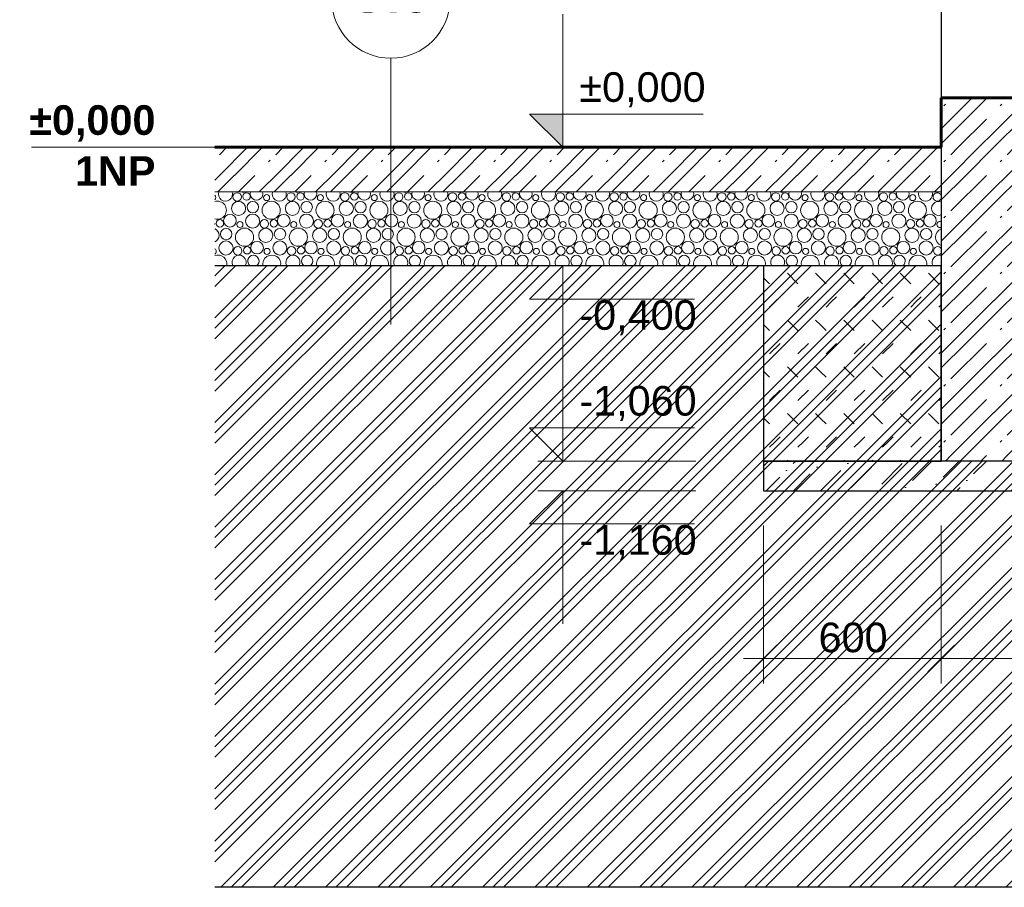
# Model space of a CAD drawing. Header units: millimetres. Extents: x -543656 to -529918, y -2500 to 6290.
# Tile 1 of 58: x -543656 to -540331, y -2500 to 431. Entities that reach past the tile are written whole.
import ezdxf
from ezdxf.enums import TextEntityAlignment as Align

# ---------------------------------------------------------------- set-up
doc = ezdxf.new("R2010")
doc.units = ezdxf.units.MM
doc.header["$MEASUREMENT"] = 0
doc.linetypes.add('Wipeout_Contour', pattern=[1000, 0, -1000])
for name, color, linetype in [('2 - KÓTA NS.2D', 7, 'Continuous'), ('2 - TEXT HLAVNÍ NS.2D', 7, 'Continuous'), ('2 - ČÁRA HLAVNÍ.2D', 7, 'Continuous'), ('3 - TERÉN NEZPEVNĚNÝ.3D', 7, 'Continuous'), ('3 - ZÁKLADOVÉ DESKY.3D', 7, 'Continuous'), ('3 - ZÁKLADOVÉ PASY.3D', 7, 'Continuous'), ('5 - SRUB - STĚNY NOSNÉ.4D', 7, 'Continuous'), ('Konstrukce – Dělicí čáry vrstev', 7, 'Continuous'), ('Nové_4 - ZDIVO - STĚNY NOSNÉ.3D', 7, 'Continuous'), ('Nové_Výplně - Povrchové', 7, 'Continuous'), ('Výplně – Řezové', 7, 'Continuous')]:
    doc.layers.add(name, color=color, linetype=linetype)
doc.styles.add('GENEROVANÝ_STYL_1', font='Arial.ttf')
doc.styles.add('GENEROVANÝ_STYL_2', font='Arial Bold.ttf')
doc.dimstyles.new('GENEROVANÝ_STYL__2', dxfattribs={"dimtxt": 100, "dimasz": 85.5, "dimexe": 0.18, "dimexo": 450, "dimgap": 0, "dimtad": 1, "dimtih": 1, "dimtoh": 1, "dimdec": 0, "dimzin": 0, "dimdsep": 46, "dimtxsty": 'GENEROVANÝ_STYL_1', "dimblk": 'ARROWHEAD_6', "dimblk1": 'ARROWHEAD_6', "dimblk2": 'ARROWHEAD_6', "dimcen": 0.09, "dimclrd": 256, "dimclre": 256, "dimclrt": 256, "dimazin": 0, "dimtfac": 1, "dimtdec": 4, "dimtmove": 0, "dimatfit": 3, "dimfxl": 1, "dimtolj": 1, "dimtzin": 0, "dimarcsym": 0})

# ---------------------------------------------------------------- blocks, each defined once
blk = doc.blocks.new('Řez_1', base_point=(-1697940.5, 0))
at = {"color": 254, "linetype": 'Wipeout_Contour', "lineweight": 0, "ltscale": 3241466.032829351}
blk.add_wipeout([(-540544.2, 500), (-540544.2, 166.7), (-540244.2, 166.7), (-540244.2, 333.3), (-539944.2, 333.3), (-539944.2, 500)], dxfattribs=at).dxf.layer = 'Nové_Výplně - Povrchové'
at = {"color": 254, "linetype": 'Wipeout_Contour', "lineweight": 0, "ltscale": 2684131.923473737}
blk.add_wipeout([(-539644.2, 279.5), (-534954.2, 279.5), (-534944.2, 279.8), (-534944.2, 280.3), (-539644.2, 280.3)], dxfattribs=at).dxf.layer = 'Nové_Výplně - Povrchové'
at = {"layer": 'Nové_4 - ZDIVO - STĚNY NOSNÉ.3D', "color": 7, "linetype": 'Continuous', "lineweight": 30}
for q in [(-539944.2, 500), (-540544.2, 166.7)]:
    blk.add_line((-540544.2, 500), q, dxfattribs=at)
blk = doc.blocks.new('Řez_2', base_point=(-1697940.5, 0))
at = {"layer": 'Výplně – Řezové', "linetype": 'Continuous', "lineweight": 0, "true_color": 0x000000}
h = blk.add_hatch(dxfattribs=at)
h.set_pattern_fill('TERÉN___PŮVODNÍ', color=18, style=0, pattern_type=2)
h.set_pattern_definition([(45, (-1697940.48, 0), (-88.388348, 88.388348), []), (45, (-1697958.16, 17.68), (-88.388348, 88.388348), []), (45, (-1697975.84, 35.36), (-88.388348, 88.388348), [])])
h.paths.add_polyline_path([(-540544.2, -400), (-542997.7, -400), (-542997.7, -2500), (-531139.6, -2500), (-531139.6, -200), (-532544.2, -200), (-532544.2, -1200), (-533044.2, -1200), (-533044.2, -240), (-534043, -240), (-534043, -600), (-534643, -600), (-534643, 0), (-534644.2, 0), (-534644.2, -1060), (-535044.2, -1060), (-535044.2, -469.7), (-539694.2, -469.7), (-539694.2, -1060), (-540544.2, -1060)])
at = {"layer": '3 - TERÉN NEZPEVNĚNÝ.3D', "color": 7, "linetype": 'Continuous', "lineweight": 30}
blk.add_line((-531139.6, -2500), (-542997.7, -2500), dxfattribs=at)
at = {"layer": 'Konstrukce – Dělicí čáry vrstev', "color": 7, "linetype": 'Continuous', "lineweight": 30}
blk.add_line((-540544.2, -400), (-542997.7, -400), dxfattribs=at)
blk = doc.blocks.new('*X8', base_point=(-1697940.5, 0))
at = {"layer": 'Výplně – Řezové', "color": 7, "linetype": 'Continuous', "lineweight": 0}
for p, q in [((-540511.6, 94.7), (-540439.7, 166.7)), ((-540511.6, 164.4), (-540509.4, 166.7)), ((-540461, 94.7), (-540389.1, 166.7)), ((-540321.6, 94.7), (-540249.7, 166.7)), ((-540321.6, 164.4), (-540319.4, 166.7)), ((-540535.5, 140.5), (-540529.9, 146.1)), ((-540345.5, 140.5), (-540339.9, 146.1)), ((-540271, 94.7), (-540244.2, 121.5)), ((-540544.2, 62.1), (-540511.6, 94.7)), ((-540544.2, 12.1), (-540461.6, 94.7)), ((-540486.6, 0), (-540391.9, 94.7)), ((-540366.3, 50), (-540321.6, 94.7)), ((-540366.3, 0), (-540271.6, 94.7)), ((-540416.9, 0), (-540366.3, 50.6)), ((-540296.6, 0), (-540244.2, 52.4)), ((-540366.3, 0), (-540366.3, 0))]:
    blk.add_line(p, q, dxfattribs=at)
blk = doc.blocks.new('Řez_5', base_point=(-1697940.5, 0))
at = {"layer": '3 - ZÁKLADOVÉ DESKY.3D', "color": 7, "linetype": 'Continuous', "lineweight": 60}
for p, q in [((-540544.2, 166.7), (-540544.2, 0)), ((-540244.2, 166.7), (-540544.2, 166.7))]:
    blk.add_line(p, q, dxfattribs=at)
at = {"layer": '3 - ZÁKLADOVÉ DESKY.3D', "lineweight": 0}
blk.add_blockref('*X8', (-1697940.5, 0), dxfattribs=at)
blk = doc.blocks.new('*X87', base_point=(-1697940.5, 0))
at = {"layer": 'Výplně – Řezové', "color": 7, "linetype": 'Continuous', "lineweight": 0}
for centre, radius in [((-542921.9, -167.7), 14.3), ((-542890, -165.9), 12.5), ((-542822.6, -169.8), 10.3), ((-542740.1, -167.7), 14.3), ((-542708.1, -165.9), 12.5), ((-542640.8, -169.8), 10.3), ((-542558.2, -167.7), 14.3), ((-542526.3, -165.9), 12.5), ((-542458.9, -169.8), 10.3), ((-542376.3, -167.7), 14.3), ((-542344.4, -165.9), 12.5), ((-542277.1, -169.8), 10.3), ((-542194.5, -167.7), 14.3), ((-542162.6, -165.9), 12.5), ((-542095.2, -169.8), 10.3), ((-542012.6, -167.7), 14.3), ((-541980.7, -165.9), 12.5), ((-541913.4, -169.8), 10.3), ((-541830.8, -167.7), 14.3), ((-541798.9, -165.9), 12.5), ((-541731.5, -169.8), 10.3), ((-541648.9, -167.7), 14.3), ((-541617, -165.9), 12.5), ((-541549.6, -169.8), 10.3), ((-541467.1, -167.7), 14.3), ((-541435.2, -165.9), 12.5), ((-541367.8, -169.8), 10.3), ((-541285.2, -167.7), 14.3), ((-541253.3, -165.9), 12.5), ((-541185.9, -169.8), 10.3), ((-541103.4, -167.7), 14.3), ((-541071.5, -165.9), 12.5), ((-541004.1, -169.8), 10.3), ((-540921.5, -167.7), 14.3), ((-540889.6, -165.9), 12.5), ((-540822.2, -169.8), 10.3), ((-540739.7, -167.7), 14.3), ((-540707.8, -165.9), 12.5), ((-540640.4, -169.8), 10.3), ((-542917.1, -206.4), 23.9), ((-542869.1, -202), 19.2), ((-542807, -212.6), 30.6), ((-542735.2, -206.4), 23.9), ((-542687.2, -202), 19.2), ((-542625.2, -212.6), 30.6), ((-542553.4, -206.4), 23.9), ((-542505.4, -202), 19.2), ((-542443.3, -212.6), 30.6), ((-542371.5, -206.4), 23.9), ((-542323.5, -202), 19.2), ((-542261.4, -212.6), 30.6), ((-542189.7, -206.4), 23.9), ((-542141.6, -202), 19.2), ((-542079.6, -212.6), 30.6), ((-542007.8, -206.4), 23.9), ((-541959.8, -202), 19.2), ((-541897.7, -212.6), 30.6), ((-541826, -206.4), 23.9), ((-541777.9, -202), 19.2), ((-541715.9, -212.6), 30.6), ((-541644.1, -206.4), 23.9), ((-541596.1, -202), 19.2), ((-541534, -212.6), 30.6), ((-541462.2, -206.4), 23.9), ((-541414.2, -202), 19.2), ((-541352.2, -212.6), 30.6), ((-541280.4, -206.4), 23.9), ((-541232.4, -202), 19.2), ((-541170.3, -212.6), 30.6), ((-541098.5, -206.4), 23.9), ((-541050.5, -202), 19.2), ((-540988.5, -212.6), 30.6), ((-540916.7, -206.4), 23.9), ((-540868.7, -202), 19.2), ((-540806.6, -212.6), 30.6), ((-540734.8, -206.4), 23.9), ((-540686.8, -202), 19.2), ((-540624.8, -212.6), 30.6), ((-542946.3, -248.1), 21.3), ((-542869.6, -249.1), 23.7), ((-542764.5, -248.1), 21.3), ((-542687.7, -249.1), 23.7), ((-542582.6, -248.1), 21.3), ((-542505.9, -249.1), 23.7), ((-542400.7, -248.1), 21.3), ((-542324, -249.1), 23.7), ((-542218.9, -248.1), 21.3), ((-542142.2, -249.1), 23.7), ((-542037, -248.1), 21.3), ((-541960.3, -249.1), 23.7), ((-541855.2, -248.1), 21.3), ((-541778.4, -249.1), 23.7), ((-541673.3, -248.1), 21.3), ((-541596.6, -249.1), 23.7), ((-541491.5, -248.1), 21.3), ((-541414.7, -249.1), 23.7), ((-541309.6, -248.1), 21.3), ((-541232.9, -249.1), 23.7), ((-541127.8, -248.1), 21.3), ((-541051, -249.1), 23.7), ((-540945.9, -248.1), 21.3), ((-540869.2, -249.1), 23.7), ((-540764.1, -248.1), 21.3), ((-540687.3, -249.1), 23.7), ((-540582.2, -248.1), 21.3), ((-542980, -256.9), 12.5), ((-542912.6, -260.8), 10.3), ((-542830.1, -258.7), 14.3), ((-542798.1, -256.9), 12.5), ((-542730.8, -260.8), 10.3), ((-542648.2, -258.7), 14.3), ((-542616.3, -256.9), 12.5), ((-542548.9, -260.8), 10.3), ((-542466.3, -258.7), 14.3), ((-542434.4, -256.9), 12.5), ((-542367.1, -260.8), 10.3), ((-542284.5, -258.7), 14.3), ((-542252.6, -256.9), 12.5), ((-542185.2, -260.8), 10.3), ((-542102.6, -258.7), 14.3), ((-542070.7, -256.9), 12.5), ((-542003.4, -260.8), 10.3), ((-541920.8, -258.7), 14.3), ((-541888.9, -256.9), 12.5), ((-541821.5, -260.8), 10.3), ((-541738.9, -258.7), 14.3), ((-541707, -256.9), 12.5), ((-541639.6, -260.8), 10.3), ((-541557.1, -258.7), 14.3), ((-541525.2, -256.9), 12.5), ((-541457.8, -260.8), 10.3), ((-541375.2, -258.7), 14.3), ((-541343.3, -256.9), 12.5), ((-541275.9, -260.8), 10.3), ((-541193.4, -258.7), 14.3), ((-541161.5, -256.9), 12.5), ((-541094.1, -260.8), 10.3), ((-541011.5, -258.7), 14.3), ((-540979.6, -256.9), 12.5), ((-540912.2, -260.8), 10.3), ((-540829.7, -258.7), 14.3), ((-540797.8, -256.9), 12.5), ((-540730.4, -260.8), 10.3), ((-540647.8, -258.7), 14.3), ((-540615.9, -256.9), 12.5), ((-542959.1, -293), 19.2), ((-542897, -303.6), 30.6), ((-542825.2, -297.4), 23.9), ((-542777.2, -293), 19.2), ((-542715.2, -303.6), 30.6), ((-542643.4, -297.4), 23.9), ((-542595.4, -293), 19.2), ((-542533.3, -303.6), 30.6), ((-542461.5, -297.4), 23.9), ((-542413.5, -293), 19.2), ((-542351.4, -303.6), 30.6), ((-542279.7, -297.4), 23.9), ((-542231.6, -293), 19.2), ((-542169.6, -303.6), 30.6), ((-542097.8, -297.4), 23.9), ((-542049.8, -293), 19.2), ((-541987.7, -303.6), 30.6), ((-541916, -297.4), 23.9), ((-541867.9, -293), 19.2), ((-541805.9, -303.6), 30.6), ((-541734.1, -297.4), 23.9), ((-541686.1, -293), 19.2), ((-541624, -303.6), 30.6), ((-541552.2, -297.4), 23.9), ((-541504.2, -293), 19.2), ((-541442.2, -303.6), 30.6), ((-541370.4, -297.4), 23.9), ((-541322.4, -293), 19.2), ((-541260.3, -303.6), 30.6), ((-541188.5, -297.4), 23.9), ((-541140.5, -293), 19.2), ((-541078.5, -303.6), 30.6), ((-541006.7, -297.4), 23.9), ((-540958.7, -293), 19.2), ((-540896.6, -303.6), 30.6), ((-540824.8, -297.4), 23.9), ((-540776.8, -293), 19.2), ((-540714.8, -303.6), 30.6), ((-540643, -297.4), 23.9), ((-540595, -293), 19.2), ((-542959.6, -340.1), 23.7), ((-542854.5, -339.1), 21.3), ((-542777.7, -340.1), 23.7), ((-542672.6, -339.1), 21.3), ((-542595.9, -340.1), 23.7), ((-542490.7, -339.1), 21.3), ((-542414, -340.1), 23.7), ((-542308.9, -339.1), 21.3), ((-542232.2, -340.1), 23.7), ((-542127, -339.1), 21.3), ((-542050.3, -340.1), 23.7), ((-541945.2, -339.1), 21.3), ((-541868.4, -340.1), 23.7), ((-541763.3, -339.1), 21.3), ((-541686.6, -340.1), 23.7), ((-541581.5, -339.1), 21.3), ((-541504.7, -340.1), 23.7), ((-541399.6, -339.1), 21.3), ((-541322.9, -340.1), 23.7), ((-541217.8, -339.1), 21.3), ((-541141, -340.1), 23.7), ((-541035.9, -339.1), 21.3), ((-540959.2, -340.1), 23.7), ((-540854.1, -339.1), 21.3), ((-540777.3, -340.1), 23.7), ((-540672.2, -339.1), 21.3), ((-540595.5, -340.1), 23.7), ((-542920.1, -349.7), 14.3), ((-542888.1, -347.9), 12.5), ((-542820.8, -351.8), 10.3), ((-542738.2, -349.7), 14.3), ((-542706.3, -347.9), 12.5), ((-542638.9, -351.8), 10.3), ((-542556.3, -349.7), 14.3), ((-542524.4, -347.9), 12.5), ((-542457.1, -351.8), 10.3), ((-542374.5, -349.7), 14.3), ((-542342.6, -347.9), 12.5), ((-542275.2, -351.8), 10.3), ((-542192.6, -349.7), 14.3), ((-542160.7, -347.9), 12.5), ((-542093.4, -351.8), 10.3), ((-542010.8, -349.7), 14.3), ((-541978.9, -347.9), 12.5), ((-541911.5, -351.8), 10.3), ((-541828.9, -349.7), 14.3), ((-541797, -347.9), 12.5), ((-541729.6, -351.8), 10.3), ((-541647.1, -349.7), 14.3), ((-541615.2, -347.9), 12.5), ((-541547.8, -351.8), 10.3), ((-541465.2, -349.7), 14.3), ((-541433.3, -347.9), 12.5), ((-541365.9, -351.8), 10.3), ((-541283.4, -349.7), 14.3), ((-541251.5, -347.9), 12.5), ((-541184.1, -351.8), 10.3), ((-541101.5, -349.7), 14.3), ((-541069.6, -347.9), 12.5), ((-541002.2, -351.8), 10.3), ((-540919.7, -349.7), 14.3), ((-540887.8, -347.9), 12.5), ((-540820.4, -351.8), 10.3), ((-540737.8, -349.7), 14.3), ((-540705.9, -347.9), 12.5), ((-540638.5, -351.8), 10.3)]:
    blk.add_circle(centre, radius, dxfattribs=at)
for centre, radius, start, end in [((-543004.5, -169.8), 10.3, 310.9097, 49.0903), ((-542961.4, -158.1), 23.7, 159.8514, 20.1486), ((-542898.9, -121.6), 30.6, 248.0889, 291.9111), ((-542856.3, -157.1), 21.3, 160.6082, 19.3918), ((-542779.6, -158.1), 23.7, 159.8514, 20.1486), ((-542717, -121.6), 30.6, 248.0889, 291.9111), ((-542674.5, -157.1), 21.3, 160.6082, 19.3918), ((-542597.7, -158.1), 23.7, 159.8514, 20.1486), ((-542535.2, -121.6), 30.6, 248.0889, 291.9111), ((-542492.6, -157.1), 21.3, 160.6082, 19.3918), ((-542415.9, -158.1), 23.7, 159.8514, 20.1486), ((-542353.3, -121.6), 30.6, 248.0889, 291.9111), ((-542310.7, -157.1), 21.3, 160.6082, 19.3918), ((-542234, -158.1), 23.7, 159.8514, 20.1486), ((-542171.4, -121.6), 30.6, 248.0889, 291.9111), ((-542128.9, -157.1), 21.3, 160.6082, 19.3918), ((-542052.2, -158.1), 23.7, 159.8514, 20.1486), ((-541989.6, -121.6), 30.6, 248.0889, 291.9111), ((-541947, -157.1), 21.3, 160.6082, 19.3918), ((-541870.3, -158.1), 23.7, 159.8514, 20.1486), ((-541807.7, -121.6), 30.6, 248.0889, 291.9111), ((-541765.2, -157.1), 21.3, 160.6082, 19.3918), ((-541688.4, -158.1), 23.7, 159.8514, 20.1486), ((-541625.9, -121.6), 30.6, 248.0889, 291.9111), ((-541583.3, -157.1), 21.3, 160.6082, 19.3918), ((-541506.6, -158.1), 23.7, 159.8514, 20.1486), ((-541444, -121.6), 30.6, 248.0889, 291.9111), ((-541401.5, -157.1), 21.3, 160.6082, 19.3918), ((-541324.7, -158.1), 23.7, 159.8514, 20.1486), ((-541262.2, -121.6), 30.6, 248.0889, 291.9111), ((-541219.6, -157.1), 21.3, 160.6082, 19.3918), ((-541142.9, -158.1), 23.7, 159.8514, 20.1486), ((-541080.3, -121.6), 30.6, 248.0889, 291.9111), ((-541037.8, -157.1), 21.3, 160.6082, 19.3918), ((-540961, -158.1), 23.7, 159.8514, 20.1486), ((-540898.5, -121.6), 30.6, 248.0889, 291.9111), ((-540855.9, -157.1), 21.3, 160.6082, 19.3918), ((-540779.2, -158.1), 23.7, 159.8514, 20.1486), ((-540716.6, -121.6), 30.6, 248.0889, 291.9111), ((-540674.1, -157.1), 21.3, 160.6082, 19.3918), ((-540597.3, -158.1), 23.7, 159.8514, 20.1486), ((-540557.8, -167.7), 14.3, 18.0215, 341.9785), ((-540534.8, -121.6), 30.6, 248.0889, 252.0041), ((-542988.9, -212.6), 30.6, 253.2014, 106.7986), ((-540553, -206.4), 23.9, 68.4492, 291.5508), ((-543011.9, -258.7), 14.3, 353.5319, 6.4681), ((-540548.5, -260.8), 10.3, 65.3849, 294.6151), ((-543007.1, -297.4), 23.9, 293.1357, 66.8643), ((-540532.9, -303.6), 30.6, 111.6859, 248.3141), ((-543002.6, -351.8), 10.3, 298.3953, 61.6047), ((-542987, -394.6), 30.6, 349.8356, 110.4615), ((-542915.2, -388.4), 23.9, 330.8192, 209.1808), ((-542867.2, -384), 19.2, 303.2445, 236.7555), ((-542805.2, -394.6), 30.6, 349.8356, 190.1644), ((-542733.4, -388.4), 23.9, 330.8192, 209.1808), ((-542685.4, -384), 19.2, 303.2445, 236.7555), ((-542623.3, -394.6), 30.6, 349.8356, 190.1644), ((-542551.5, -388.4), 23.9, 330.8192, 209.1808), ((-542503.5, -384), 19.2, 303.2445, 236.7555), ((-542441.4, -394.6), 30.6, 349.8356, 190.1644), ((-542369.7, -388.4), 23.9, 330.8192, 209.1808), ((-542321.6, -384), 19.2, 303.2445, 236.7555), ((-542259.6, -394.6), 30.6, 349.8356, 190.1644), ((-542187.8, -388.4), 23.9, 330.8192, 209.1808), ((-542139.8, -384), 19.2, 303.2445, 236.7555), ((-542077.7, -394.6), 30.6, 349.8356, 190.1644), ((-542006, -388.4), 23.9, 330.8192, 209.1808), ((-541957.9, -384), 19.2, 303.2445, 236.7555), ((-541895.9, -394.6), 30.6, 349.8356, 190.1644), ((-541824.1, -388.4), 23.9, 330.8192, 209.1808), ((-541776.1, -384), 19.2, 303.2445, 236.7555), ((-541714, -394.6), 30.6, 349.8356, 190.1644), ((-541642.2, -388.4), 23.9, 330.8192, 209.1808), ((-541594.2, -384), 19.2, 303.2445, 236.7555), ((-541532.2, -394.6), 30.6, 349.8356, 190.1644), ((-541460.4, -388.4), 23.9, 330.8192, 209.1808), ((-541412.4, -384), 19.2, 303.2445, 236.7555), ((-541350.3, -394.6), 30.6, 349.8356, 190.1644), ((-541278.5, -388.4), 23.9, 330.8192, 209.1808), ((-541230.5, -384), 19.2, 303.2445, 236.7555), ((-541168.5, -394.6), 30.6, 349.8356, 190.1644), ((-541096.7, -388.4), 23.9, 330.8192, 209.1808), ((-541048.7, -384), 19.2, 303.2445, 236.7555), ((-540986.6, -394.6), 30.6, 349.8356, 190.1644), ((-540914.8, -388.4), 23.9, 330.8192, 209.1808), ((-540866.8, -384), 19.2, 303.2445, 236.7555), ((-540804.8, -394.6), 30.6, 349.8356, 190.1644), ((-540733, -388.4), 23.9, 330.8192, 209.1808), ((-540685, -384), 19.2, 303.2445, 236.7555), ((-540622.9, -394.6), 30.6, 349.8356, 190.1644), ((-540551.1, -388.4), 23.9, 73.1655, 209.1808), ((-540556, -349.7), 14.3, 34.7898, 325.2102)]:
    blk.add_arc(centre, radius, start, end, dxfattribs=at)
blk = doc.blocks.new('*X88', base_point=(-1697940.5, 0))
at = {"layer": 'Výplně – Řezové', "color": 7, "linetype": 'Continuous', "lineweight": 0}
for p, q in [((-542981.6, -94.7), (-542886.9, 0)), ((-542981.6, -25), (-542956.6, 0)), ((-542931, -94.7), (-542836.3, 0)), ((-542791.6, -94.7), (-542696.9, 0)), ((-542791.6, -25), (-542766.6, 0)), ((-542741, -94.7), (-542646.3, 0)), ((-542601.6, -94.7), (-542506.9, 0)), ((-542601.6, -25), (-542576.6, 0)), ((-542551, -94.7), (-542456.3, 0)), ((-542411.6, -94.7), (-542316.9, 0)), ((-542411.6, -25), (-542386.6, 0)), ((-542361, -94.7), (-542266.3, 0)), ((-542221.6, -94.7), (-542126.9, 0)), ((-542221.6, -25), (-542196.6, 0)), ((-542171, -94.7), (-542076.3, 0)), ((-542031.6, -94.7), (-541936.9, 0)), ((-542031.6, -25), (-542006.6, 0)), ((-541981, -94.7), (-541886.3, 0)), ((-541841.6, -94.7), (-541746.9, 0)), ((-541841.6, -25), (-541816.6, 0)), ((-541791, -94.7), (-541696.3, 0)), ((-541651.6, -94.7), (-541556.9, 0)), ((-541651.6, -25), (-541626.6, 0)), ((-541601, -94.7), (-541506.3, 0)), ((-541461.6, -94.7), (-541366.9, 0)), ((-541461.6, -25), (-541436.6, 0)), ((-541411, -94.7), (-541316.3, 0)), ((-541271.6, -94.7), (-541176.9, 0)), ((-541271.6, -25), (-541246.6, 0)), ((-541221, -94.7), (-541126.3, 0)), ((-541081.6, -94.7), (-540986.9, 0)), ((-541081.6, -25), (-541056.6, 0)), ((-541031, -94.7), (-540936.3, 0)), ((-540891.6, -94.7), (-540796.9, 0)), ((-540891.6, -25), (-540866.6, 0)), ((-540841, -94.7), (-540746.3, 0)), ((-540701.6, -94.7), (-540606.9, 0)), ((-540701.6, -25), (-540676.6, 0)), ((-540651, -94.7), (-540556.3, 0)), ((-542815.5, -48.9), (-542809.9, -43.3)), ((-542625.5, -48.9), (-542619.9, -43.3)), ((-542435.5, -48.9), (-542429.9, -43.3)), ((-542245.5, -48.9), (-542239.9, -43.3)), ((-542055.5, -48.9), (-542049.9, -43.3)), ((-541865.5, -48.9), (-541859.9, -43.3)), ((-541675.5, -48.9), (-541669.9, -43.3)), ((-541485.5, -48.9), (-541479.9, -43.3)), ((-541295.5, -48.9), (-541289.9, -43.3)), ((-541105.5, -48.9), (-541099.9, -43.3)), ((-540915.5, -48.9), (-540909.9, -43.3)), ((-540725.5, -48.9), (-540719.9, -43.3)), ((-542997.7, -110.8), (-542981.6, -94.7)), ((-542986.9, -150), (-542931.6, -94.7)), ((-542917.2, -150), (-542861.9, -94.7)), ((-542836.3, -139.4), (-542791.6, -94.7)), ((-542796.9, -150), (-542741.6, -94.7)), ((-542727.2, -150), (-542671.9, -94.7)), ((-542646.3, -139.4), (-542601.6, -94.7)), ((-542606.9, -150), (-542551.6, -94.7)), ((-542537.2, -150), (-542481.9, -94.7)), ((-542456.3, -139.4), (-542411.6, -94.7)), ((-542416.9, -150), (-542361.6, -94.7)), ((-542347.2, -150), (-542291.9, -94.7)), ((-542266.3, -139.4), (-542221.6, -94.7)), ((-542226.9, -150), (-542171.6, -94.7)), ((-542157.2, -150), (-542101.9, -94.7)), ((-542076.3, -139.4), (-542031.6, -94.7)), ((-542036.9, -150), (-541981.6, -94.7)), ((-541967.2, -150), (-541911.9, -94.7)), ((-541886.3, -139.4), (-541841.6, -94.7)), ((-541846.9, -150), (-541791.6, -94.7)), ((-541777.2, -150), (-541721.9, -94.7)), ((-541696.3, -139.4), (-541651.6, -94.7)), ((-541656.9, -150), (-541601.6, -94.7)), ((-541587.2, -150), (-541531.9, -94.7)), ((-541506.3, -139.4), (-541461.6, -94.7)), ((-541466.9, -150), (-541411.6, -94.7)), ((-541397.2, -150), (-541341.9, -94.7)), ((-541316.3, -139.4), (-541271.6, -94.7)), ((-541276.9, -150), (-541221.6, -94.7)), ((-541207.2, -150), (-541151.9, -94.7)), ((-541126.3, -139.4), (-541081.6, -94.7)), ((-541086.9, -150), (-541031.6, -94.7)), ((-541017.2, -150), (-540961.9, -94.7)), ((-540936.3, -139.4), (-540891.6, -94.7)), ((-540896.9, -150), (-540841.6, -94.7)), ((-540827.2, -150), (-540771.9, -94.7)), ((-540746.3, -139.4), (-540701.6, -94.7)), ((-540706.9, -150), (-540651.6, -94.7)), ((-540637.2, -150), (-540581.9, -94.7)), ((-540556.3, -139.4), (-540544.2, -127.3)), ((-542847.5, -150), (-542836.3, -138.8)), ((-542657.5, -150), (-542646.3, -138.8)), ((-542467.5, -150), (-542456.3, -138.8)), ((-542277.5, -150), (-542266.3, -138.8)), ((-542087.5, -150), (-542076.3, -138.8)), ((-541897.5, -150), (-541886.3, -138.8)), ((-541707.5, -150), (-541696.3, -138.8)), ((-541517.5, -150), (-541506.3, -138.8)), ((-541327.5, -150), (-541316.3, -138.8)), ((-541137.5, -150), (-541126.3, -138.8)), ((-540947.5, -150), (-540936.3, -138.8)), ((-540757.5, -150), (-540746.3, -138.8)), ((-540567.5, -150), (-540556.3, -138.8))]:
    blk.add_line(p, q, dxfattribs=at)
blk = doc.blocks.new('Řez_58', base_point=(-1697940.5, 0))
at = {"layer": '5 - SRUB - STĚNY NOSNÉ.4D', "color": 7, "linetype": 'Continuous', "lineweight": 60}
blk.add_line((-540544.2, 0), (-542997.7, 0), dxfattribs=at)
at = {"layer": 'Konstrukce – Dělicí čáry vrstev', "color": 7, "linetype": 'Continuous', "lineweight": 0}
blk.add_line((-540544.2, -150), (-542997.7, -150), dxfattribs=at)
at = {"layer": '5 - SRUB - STĚNY NOSNÉ.4D', "lineweight": 0}
for name in ['*X88', '*X87']:
    blk.add_blockref(name, (-1697940.5, 0), dxfattribs=at)
blk = doc.blocks.new('*X95', base_point=(-1697940.5, 0))
at = {"layer": 'Výplně – Řezové', "color": 7, "linetype": 'Continuous', "lineweight": 0}
for p, q in [((-540511.6, -94.7), (-540416.9, 0)), ((-540511.6, -25), (-540486.6, 0)), ((-540461, -94.7), (-540366.3, 0)), ((-540321.6, -94.7), (-540200.9, 26)), ((-540321.6, -25), (-540296.6, 0)), ((-540271, -94.7), (-540176.3, 0)), ((-540176.3, 0), (-540150.3, 26)), ((-540131.6, -94.7), (-540010.9, 26)), ((-540131.6, -25), (-540080.6, 26)), ((-540081, -94.7), (-539986.3, 0)), ((-539986.3, 0), (-539960.3, 26)), ((-539941.6, -94.7), (-539820.9, 26)), ((-539941.6, -25), (-539890.6, 26)), ((-539891, -94.7), (-539796.3, 0)), ((-539796.3, 0), (-539770.3, 26)), ((-539751.6, -25), (-539700.6, 26)), ((-540535.5, -48.9), (-540529.9, -43.3)), ((-540345.5, -48.9), (-540339.9, -43.3)), ((-540155.5, -48.9), (-540149.9, -43.3)), ((-539965.5, -48.9), (-539959.9, -43.3)), ((-539775.5, -48.9), (-539769.9, -43.3)), ((-539751.6, -94.7), (-539694.2, -37.3)), ((-540544.2, -127.3), (-540511.6, -94.7)), ((-540544.2, -177.3), (-540461.6, -94.7)), ((-540511.6, -214.4), (-540391.9, -94.7)), ((-540366.3, -139.4), (-540321.6, -94.7)), ((-540366.3, -189.4), (-540271.6, -94.7)), ((-540321.6, -214.4), (-540201.9, -94.7)), ((-540176.3, -139.4), (-540131.6, -94.7)), ((-540176.3, -189.4), (-540081.6, -94.7)), ((-540131.6, -214.4), (-540011.9, -94.7)), ((-539986.3, -139.4), (-539941.6, -94.7)), ((-539986.3, -189.4), (-539891.6, -94.7)), ((-539941.6, -214.4), (-539821.9, -94.7)), ((-539796.3, -139.4), (-539751.6, -94.7)), ((-539796.3, -189.4), (-539701.6, -94.7)), ((-539701, -94.7), (-539694.2, -87.9)), ((-540511.6, -284.1), (-540366.3, -138.8)), ((-540321.6, -284.1), (-540176.3, -138.8)), ((-540131.6, -284.1), (-539986.3, -138.8)), ((-539941.6, -284.1), (-539796.3, -138.8)), ((-539751.6, -214.4), (-539694.2, -157)), ((-540461, -284.1), (-540366.3, -189.4)), ((-540271, -284.1), (-540176.3, -189.4)), ((-540081, -284.1), (-539986.3, -189.4)), ((-539891, -284.1), (-539796.3, -189.4)), ((-540535.5, -238.3), (-540529.9, -232.7)), ((-540345.5, -238.3), (-540339.9, -232.7)), ((-540155.5, -238.3), (-540149.9, -232.7)), ((-539965.5, -238.3), (-539959.9, -232.7)), ((-539775.5, -238.3), (-539769.9, -232.7)), ((-539751.6, -284.1), (-539694.2, -226.7)), ((-540544.2, -316.7), (-540511.6, -284.1)), ((-540544.2, -366.7), (-540461.6, -284.1)), ((-540511.6, -403.8), (-540391.9, -284.1)), ((-540366.3, -328.8), (-540321.6, -284.1)), ((-540366.3, -378.8), (-540271.6, -284.1)), ((-540321.6, -403.8), (-540201.9, -284.1)), ((-540176.3, -328.8), (-540131.6, -284.1)), ((-540176.3, -378.8), (-540081.6, -284.1)), ((-540131.6, -403.8), (-540011.9, -284.1)), ((-539986.3, -328.8), (-539941.6, -284.1)), ((-539986.3, -378.8), (-539891.6, -284.1)), ((-539941.6, -403.8), (-539821.9, -284.1)), ((-539796.3, -328.8), (-539751.6, -284.1)), ((-539796.3, -378.8), (-539701.6, -284.1)), ((-539701, -284.1), (-539694.2, -277.3)), ((-540511.6, -473.5), (-540366.3, -328.2)), ((-540321.6, -473.5), (-540176.3, -328.2)), ((-540131.6, -473.5), (-539986.3, -328.2)), ((-539941.6, -473.5), (-539796.3, -328.2)), ((-539751.6, -403.8), (-539694.2, -346.4)), ((-540461, -473.5), (-540366.3, -378.8)), ((-540271, -473.5), (-540176.3, -378.8)), ((-540081, -473.5), (-539986.3, -378.8)), ((-539891, -473.5), (-539796.3, -378.8)), ((-540535.5, -427.7), (-540529.9, -422.1)), ((-540345.5, -427.7), (-540339.9, -422.1)), ((-540155.5, -427.7), (-540149.9, -422.1)), ((-539965.5, -427.7), (-539959.9, -422.1)), ((-539775.5, -427.7), (-539769.9, -422.1)), ((-539751.6, -473.5), (-539694.2, -416.1)), ((-540544.2, -506.1), (-540511.6, -473.5)), ((-540544.2, -556.1), (-540461.6, -473.5)), ((-540511.6, -593.2), (-540391.9, -473.5)), ((-540366.3, -518.2), (-540321.6, -473.5)), ((-540366.3, -568.2), (-540271.6, -473.5)), ((-540321.6, -593.2), (-540201.9, -473.5)), ((-540176.3, -518.2), (-540131.6, -473.5)), ((-540176.3, -568.2), (-540081.6, -473.5)), ((-540131.6, -593.2), (-540011.9, -473.5)), ((-539986.3, -518.2), (-539941.6, -473.5)), ((-539986.3, -568.2), (-539891.6, -473.5)), ((-539941.6, -593.2), (-539821.9, -473.5)), ((-539796.3, -518.2), (-539751.6, -473.5)), ((-539796.3, -568.2), (-539701.6, -473.5)), ((-539701, -473.5), (-539694.2, -466.7)), ((-540511.6, -662.9), (-540366.3, -517.6)), ((-540321.6, -662.9), (-540176.3, -517.6)), ((-540131.6, -662.9), (-539986.3, -517.6)), ((-539941.6, -662.9), (-539796.3, -517.6)), ((-539751.6, -593.2), (-539694.2, -535.8)), ((-540461, -662.9), (-540366.3, -568.2)), ((-540271, -662.9), (-540176.3, -568.2)), ((-540081, -662.9), (-539986.3, -568.2)), ((-539891, -662.9), (-539796.3, -568.2)), ((-540535.5, -617.1), (-540529.9, -611.5)), ((-540345.5, -617.1), (-540339.9, -611.5)), ((-540155.5, -617.1), (-540149.9, -611.5)), ((-539965.5, -617.1), (-539959.9, -611.5)), ((-539775.5, -617.1), (-539769.9, -611.5)), ((-539751.6, -662.9), (-539694.2, -605.5)), ((-540544.2, -695.5), (-540511.6, -662.9)), ((-540544.2, -745.5), (-540461.6, -662.9)), ((-540511.6, -782.6), (-540391.9, -662.9)), ((-540366.3, -707.6), (-540321.6, -662.9)), ((-540366.3, -757.6), (-540271.6, -662.9)), ((-540321.6, -782.6), (-540201.9, -662.9)), ((-540176.3, -707.6), (-540131.6, -662.9)), ((-540176.3, -757.6), (-540081.6, -662.9)), ((-540131.6, -782.6), (-540011.9, -662.9)), ((-539986.3, -707.6), (-539941.6, -662.9)), ((-539986.3, -757.6), (-539891.6, -662.9)), ((-539941.6, -782.6), (-539821.9, -662.9)), ((-539796.3, -707.6), (-539751.6, -662.9)), ((-539796.3, -757.6), (-539701.6, -662.9)), ((-539701, -662.9), (-539694.2, -656.1)), ((-540511.6, -852.3), (-540366.3, -707)), ((-540321.6, -852.3), (-540176.3, -707)), ((-540131.6, -852.3), (-539986.3, -707)), ((-539941.6, -852.3), (-539796.3, -707)), ((-539751.6, -782.6), (-539694.2, -725.2)), ((-540461, -852.3), (-540366.3, -757.6)), ((-540271, -852.3), (-540176.3, -757.6)), ((-540081, -852.3), (-539986.3, -757.6)), ((-539891, -852.3), (-539796.3, -757.6)), ((-539751.6, -852.3), (-539694.2, -794.9)), ((-540535.5, -806.5), (-540529.9, -800.9)), ((-540345.5, -806.5), (-540339.9, -800.9)), ((-540155.5, -806.5), (-540149.9, -800.9)), ((-539965.5, -806.5), (-539959.9, -800.9)), ((-539775.5, -806.5), (-539769.9, -800.9)), ((-540544.2, -884.9), (-540511.6, -852.3)), ((-540544.2, -934.9), (-540461.6, -852.3)), ((-540511.6, -972), (-540391.9, -852.3)), ((-540366.3, -897), (-540321.6, -852.3)), ((-540366.3, -947), (-540271.6, -852.3)), ((-540321.6, -972), (-540201.9, -852.3)), ((-540176.3, -897), (-540131.6, -852.3)), ((-540176.3, -947), (-540081.6, -852.3)), ((-540131.6, -972), (-540011.9, -852.3)), ((-539986.3, -897), (-539941.6, -852.3)), ((-539986.3, -947), (-539891.6, -852.3)), ((-539941.6, -972), (-539821.9, -852.3)), ((-539796.3, -897), (-539751.6, -852.3)), ((-539796.3, -947), (-539701.6, -852.3)), ((-539701, -852.3), (-539694.2, -845.5)), ((-540511.6, -1041.7), (-540366.3, -896.4)), ((-540321.6, -1041.7), (-540176.3, -896.4)), ((-540131.6, -1041.7), (-539986.3, -896.4)), ((-539941.6, -1041.7), (-539796.3, -896.4)), ((-539751.6, -972), (-539694.2, -914.6)), ((-540461, -1041.7), (-540366.3, -947)), ((-540271, -1041.7), (-540176.3, -947)), ((-540081, -1041.7), (-539986.3, -947)), ((-539891, -1041.7), (-539796.3, -947)), ((-540535.5, -995.9), (-540529.9, -990.3)), ((-540345.5, -995.9), (-540339.9, -990.3)), ((-540155.5, -995.9), (-540149.9, -990.3)), ((-539965.5, -995.9), (-539959.9, -990.3)), ((-539775.5, -995.9), (-539769.9, -990.3)), ((-539751.6, -1041.7), (-539694.2, -984.3)), ((-540529.9, -1060), (-540511.6, -1041.7)), ((-540479.9, -1060), (-540461.6, -1041.7)), ((-540410.2, -1060), (-540391.9, -1041.7)), ((-540339.9, -1060), (-540321.6, -1041.7)), ((-540289.9, -1060), (-540271.6, -1041.7)), ((-540220.2, -1060), (-540201.9, -1041.7)), ((-540149.9, -1060), (-540131.6, -1041.7)), ((-540099.9, -1060), (-540081.6, -1041.7)), ((-540030.2, -1060), (-540011.9, -1041.7)), ((-539959.9, -1060), (-539941.6, -1041.7)), ((-539909.9, -1060), (-539891.6, -1041.7)), ((-539840.2, -1060), (-539821.9, -1041.7)), ((-539769.9, -1060), (-539751.6, -1041.7)), ((-539719.9, -1060), (-539701.6, -1041.7)), ((-539701, -1041.7), (-539694.2, -1034.9))]:
    blk.add_line(p, q, dxfattribs=at)
blk = doc.blocks.new('Řez_61', base_point=(-1697940.5, 0))
at = {"layer": '3 - ZÁKLADOVÉ PASY.3D', "color": 7, "linetype": 'Continuous', "lineweight": 30}
blk.add_line((-540544.2, 0), (-540544.2, -150), dxfattribs=at)
at = {"layer": 'Konstrukce – Dělicí čáry vrstev', "color": 7, "linetype": 'Continuous', "lineweight": 30}
for p, q in [((-539694.2, -469.7), (-539694.2, -1060)), ((-539694.2, -1060), (-540544.2, -1060))]:
    blk.add_line(p, q, dxfattribs=at)
at = {"layer": 'Konstrukce – Dělicí čáry vrstev', "color": 7, "linetype": 'Continuous', "lineweight": 30, "flags": 128}
blk.add_lwpolyline([(-540544.2, -150), (-540544.2, -400), (-540544.2, -1060)], dxfattribs=at)
at = {"layer": '3 - ZÁKLADOVÉ PASY.3D', "lineweight": 0}
blk.add_blockref('*X95', (-1697940.5, 0), dxfattribs=at)
blk = doc.blocks.new('*X178', base_point=(-1697940.5, 0))
at = {"layer": 'Výplně – Řezové', "color": 7, "linetype": 'Continuous', "lineweight": 0}
for p, q in [((-541028.5, -461.1), (-541063.8, -425.7)), ((-540950.8, -443.4), (-540968.5, -425.7)), ((-540837.9, -461.1), (-540873.2, -425.7)), ((-540742.6, -461.1), (-540777.9, -425.7)), ((-540647.3, -461.1), (-540682.6, -425.7)), ((-540552, -461.1), (-540587.3, -425.7)), ((-541123.8, -461.1), (-541144.2, -440.6)), ((-540933.2, -461.1), (-540950.8, -443.4)), ((-541123.8, -540), (-541106.1, -522.3)), ((-541106.1, -522.3), (-541088.4, -504.6)), ((-541028.5, -540), (-541010.8, -522.3)), ((-541010.8, -522.3), (-540993.1, -504.6)), ((-540933.2, -540), (-540915.5, -522.3)), ((-540915.5, -522.3), (-540897.8, -504.6)), ((-540837.9, -540), (-540820.2, -522.3)), ((-540820.2, -522.3), (-540802.5, -504.6)), ((-540742.6, -540), (-540724.9, -522.3)), ((-540724.9, -522.3), (-540707.2, -504.6)), ((-540647.3, -540), (-540629.6, -522.3)), ((-540629.6, -522.3), (-540611.9, -504.6)), ((-540552, -540), (-540544.2, -532.2)), ((-541123.8, -618.9), (-541144.2, -598.4)), ((-541028.5, -618.9), (-541063.8, -583.5)), ((-540950.8, -601.2), (-540968.5, -583.5)), ((-540837.9, -618.9), (-540873.2, -583.5)), ((-540742.6, -618.9), (-540777.9, -583.5)), ((-540647.3, -618.9), (-540682.6, -583.5)), ((-540552, -618.9), (-540587.3, -583.5)), ((-540933.2, -618.9), (-540950.8, -601.2)), ((-541123.8, -697.8), (-541088.4, -662.5)), ((-541028.5, -697.8), (-540993.1, -662.5)), ((-540933.2, -697.8), (-540897.8, -662.5)), ((-540837.9, -697.8), (-540802.5, -662.5)), ((-540742.6, -697.8), (-540707.2, -662.5)), ((-540647.3, -697.8), (-540611.9, -662.5)), ((-540552, -697.8), (-540544.2, -690.1)), ((-541123.8, -776.7), (-541144.2, -756.3)), ((-541028.5, -776.7), (-541063.8, -741.4)), ((-540950.8, -759.1), (-540968.5, -741.4)), ((-540933.2, -776.7), (-540950.8, -759.1)), ((-540837.9, -776.7), (-540873.2, -741.4)), ((-540742.6, -776.7), (-540777.9, -741.4)), ((-540647.3, -776.7), (-540682.6, -741.4)), ((-540552, -776.7), (-540587.3, -741.4)), ((-541123.8, -855.6), (-541088.4, -820.3)), ((-541028.5, -855.6), (-540993.1, -820.3)), ((-540933.2, -855.6), (-540897.8, -820.3)), ((-540837.9, -855.6), (-540802.5, -820.3)), ((-540742.6, -855.6), (-540707.2, -820.3)), ((-540647.3, -855.6), (-540611.9, -820.3)), ((-540552, -855.6), (-540544.2, -847.9)), ((-541123.8, -934.6), (-541144.2, -914.1)), ((-541028.5, -934.6), (-541063.8, -899.2)), ((-540950.8, -916.9), (-540968.5, -899.2)), ((-540933.2, -934.6), (-540950.8, -916.9)), ((-540837.9, -934.6), (-540873.2, -899.2)), ((-540742.6, -934.6), (-540777.9, -899.2)), ((-540647.3, -934.6), (-540682.6, -899.2)), ((-540552, -934.6), (-540587.3, -899.2)), ((-541123.8, -1013.5), (-541106.1, -995.8)), ((-541106.1, -995.8), (-541088.4, -978.1)), ((-541028.5, -1013.5), (-541010.8, -995.8)), ((-541010.8, -995.8), (-540993.1, -978.1)), ((-540933.2, -1013.5), (-540915.5, -995.8)), ((-540915.5, -995.8), (-540897.8, -978.1)), ((-540837.9, -1013.5), (-540820.2, -995.8)), ((-540820.2, -995.8), (-540802.5, -978.1)), ((-540742.6, -1013.5), (-540724.9, -995.8)), ((-540724.9, -995.8), (-540707.2, -978.1)), ((-540647.3, -1013.5), (-540629.6, -995.8)), ((-540629.6, -995.8), (-540611.9, -978.1)), ((-540552, -1013.5), (-540544.2, -1005.7)), ((-541060.9, -1060), (-541063.8, -1057)), ((-540965.6, -1060), (-540968.5, -1057)), ((-540870.3, -1060), (-540873.2, -1057)), ((-540775, -1060), (-540777.9, -1057)), ((-540679.7, -1060), (-540682.6, -1057)), ((-540584.4, -1060), (-540587.3, -1057))]:
    blk.add_line(p, q, dxfattribs=at)
blk = doc.blocks.new('výplň_4', base_point=(-1697940.5, 0))
at = {"layer": 'Výplně – Řezové', "color": 7, "linetype": 'Continuous', "lineweight": 30, "flags": 128}
blk.add_lwpolyline([(-541144.2, -1060), (-540544.2, -1060), (-540544.2, -400), (-541144.2, -400)], close=True, dxfattribs=at)
at = {"layer": 'Výplně – Řezové', "color": 7, "linetype": 'Continuous', "lineweight": 0}
blk.add_blockref('*X178', (-1697940.5, 0), dxfattribs=at)
blk = doc.blocks.new('Kóta_1', base_point=(-541822.6, -1160))
at = {"layer": '2 - KÓTA NS.2D', "linetype": 'Continuous', "lineweight": 15, "true_color": 0x007d00}
blk.add_hatch(color=96, dxfattribs=at).paths.add_polyline_path([(-541822.6, 0), (-541822.6, 112.5), (-541935.1, 112.5)])
at = {"layer": '2 - KÓTA NS.2D', "color": 96, "linetype": 'Continuous', "lineweight": 15, "true_color": 0x007d00}
for p, q in [((-541822.6, 0), (-541822.6, 450)), ((-541822.6, 0), (-541935.1, 112.5)), ((-541935.1, 112.5), (-541822.6, 112.5)), ((-541822.6, 112.5), (-541347.8, 112.5)), ((-541822.6, -400), (-541935.1, -512.5)), ((-541822.6, -400), (-541822.6, -850)), ((-541935.1, -512.5), (-541822.6, -512.5)), ((-541822.6, -512.5), (-541377.4, -512.5)), ((-541822.6, -1060), (-541822.6, -610)), ((-541822.6, -1060), (-541935.1, -947.5)), ((-541935.1, -947.5), (-541822.6, -947.5)), ((-541822.6, -947.5), (-541377.4, -947.5)), ((-541822.6, -1160), (-541935.1, -1272.5)), ((-541822.6, -1160), (-541822.6, -1610)), ((-541935.1, -1272.5), (-541822.6, -1272.5)), ((-541822.6, -1272.5), (-541377.4, -1272.5))]:
    blk.add_line(p, q, dxfattribs=at)
at = {"layer": '2 - KÓTA NS.2D', "color": 96, "linetype": 'Continuous', "lineweight": 0, "true_color": 0x007d00}
for p, q in [((-541822.6, 0), (-541906.9, 0)), ((-541822.6, 0), (-541372.6, 0)), ((-541822.6, -400), (-541906.9, -400)), ((-541822.6, -400), (-541372.6, -400)), ((-541822.6, -1060), (-541906.9, -1060)), ((-541822.6, -1060), (-541372.6, -1060)), ((-541822.6, -1160), (-541906.9, -1160)), ((-541822.6, -1160), (-541372.6, -1160))]:
    blk.add_line(p, q, dxfattribs=at)
at = {"layer": '2 - KÓTA NS.2D', "color": 96, "lineweight": 0, "true_color": 0x007d00, "char_height": 100, "attachment_point": 7, "style": 'GENEROVANÝ_STYL_1'}
for s, insert in [('\\A1;{\\pql;\\fArial|b0|i0|c0|p0;\\W1.000000;±0,000}', (-541766.3, 135)), ('\\A1;{\\pql;\\fArial|b0|i0|c0|p0;\\W1.000000;-0,400}', (-541766.3, -635)), ('\\A1;{\\pql;\\fArial|b0|i0|c0|p0;\\W1.000000;-1,060}', (-541766.3, -925)), ('\\A1;{\\pql;\\fArial|b0|i0|c0|p0;\\W1.000000;-1,160}', (-541766.3, -1395))]:
    blk.add_mtext(s, dxfattribs=dict(at, insert=insert))
blk = doc.blocks.new('*D200', base_point=(-1697940.5, 0))
at = {"layer": '2 - KÓTA NS.2D', "color": 96, "linetype": 'Continuous', "lineweight": 0, "true_color": 0x007d00}
for p, q in [((-541144.2, -1811.6), (-541144.2, -1277.2)), ((-540544.2, -1811.6), (-540544.2, -1277.2)), ((-541211.7, -1727.2), (-541144.2, -1727.2)), ((-541144.2, -1727.2), (-540544.2, -1727.2))]:
    blk.add_line(p, q, dxfattribs=at)
at = {"layer": '2 - KÓTA NS.2D', "color": 96, "linetype": 'Continuous', "lineweight": 15, "true_color": 0x007d00}
for p, q in [((-541099.2, -1682.2), (-541189.2, -1772.2)), ((-540499.2, -1682.2), (-540589.2, -1772.2))]:
    blk.add_line(p, q, dxfattribs=at)
at = {"layer": '2 - KÓTA NS.2D', "color": 96, "lineweight": 0, "true_color": 0x007d00, "insert": (-540958.6, -1707.2), "char_height": 100, "attachment_point": 7, "style": 'GENEROVANÝ_STYL_1'}
blk.add_mtext('\\A1;{\\pql;\\fArial|b0|i0|c0|p0;\\W1.000000;600}', dxfattribs=at)
blk = doc.blocks.new('ARROWHEAD_6')
at = {"color": 0, "linetype": 'Continuous', "lineweight": 0}
for p, q in [((-0.5, -0.5), (0.5, 0.5)), ((0, 0), (-1, 0))]:
    blk.add_line(p, q, dxfattribs=at)
blk = doc.blocks.new('*D201', base_point=(-1697940.5, 0))
at = {"layer": '2 - KÓTA NS.2D', "color": 96, "linetype": 'Continuous', "lineweight": 0, "true_color": 0x007d00}
for p, q in [((-540544.2, -1811.6), (-540544.2, -1277.2)), ((-539694.2, -1811.6), (-539694.2, -1277.2)), ((-540544.2, -1727.2), (-539694.2, -1727.2))]:
    blk.add_line(p, q, dxfattribs=at)
at = {"layer": '2 - KÓTA NS.2D', "color": 96, "linetype": 'Continuous', "lineweight": 15, "true_color": 0x007d00}
for p, q in [((-540499.2, -1682.2), (-540589.2, -1772.2)), ((-539649.2, -1682.2), (-539739.2, -1772.2))]:
    blk.add_line(p, q, dxfattribs=at)
at = {"layer": '2 - KÓTA NS.2D', "color": 96, "lineweight": 0, "true_color": 0x007d00, "insert": (-540233.6, -1707.2), "char_height": 100, "attachment_point": 7, "style": 'GENEROVANÝ_STYL_1'}
blk.add_mtext('\\A1;{\\pql;\\fArial|b0|i0|c0|p0;\\W1.000000;850}', dxfattribs=at)
blk = doc.blocks.new('Popiska_5', base_point=(-542402.8, -599))
at = {"layer": '2 - TEXT HLAVNÍ NS.2D', "color": 5, "linetype": 'Continuous', "lineweight": 15, "true_color": 0x1c1cff}
blk.add_line((-542402.8, -599), (-542402.8, 301), dxfattribs=at)
at = {"layer": '2 - TEXT HLAVNÍ NS.2D', "color": 5, "linetype": 'Continuous', "lineweight": 15, "true_color": 0x1c1cff, "flags": 128}
blk.add_lwpolyline([(-542202.8, 501, 1), (-542602.8, 501, 1)], format="xyb", close=True, dxfattribs=at)
at = {"layer": '2 - TEXT HLAVNÍ NS.2D', "color": 5, "lineweight": 0, "true_color": 0x1c1cff, "style": 'GENEROVANÝ_STYL_2'}
blk.add_attdef('customHeadContent', text='', height=100, dxfattribs=at).set_placement((-542402.8, 505.8), align=Align.MIDDLE_CENTER)
blk = doc.blocks.new('B ŘEZ B-Bż_STORY_MARKER', base_point=(-1697940.5, 0))
at = {"color": 96, "linetype": 'Continuous', "lineweight": 0, "true_color": 0x007d00}
for p in [(-543616.2, 0), (-542997.7, 0)]:
    blk.add_line(p, (-543197.7, 0), dxfattribs=at)
blk.add_point((-542997.7, 0), dxfattribs=at)
blk.add_point((-542997.7, 0), dxfattribs=at)
blk.add_point((-542997.7, 0), dxfattribs=at)
at = {"color": 96, "lineweight": 0, "true_color": 0x007d00, "insert": (-543197.7, 142.1), "char_height": 100, "attachment_point": 3, "line_spacing_factor": 1.032074, "style": 'GENEROVANÝ_STYL_2'}
blk.add_mtext('\\A1;{\\pqr;\\pt0;\\fArial|b1|i0|c0|p0;\\W1.000000;±0,000\\P\\pqr;\\pt0;\\fArial|b1|i0|c0|p0;\\W1.000000;\\fArial|b1|i0|c0|p0;\\W1.000000;\\fArial|b1|i0|c0|p0;\\W1.000000;1NP}', dxfattribs=at)

msp = doc.modelspace()

# ---------------------------------------------------------------- hatches: boundary and pattern name
at = {"layer": 'Výplně – Řezové', "linetype": 'Continuous', "lineweight": 0}
h = msp.add_hatch(dxfattribs=at)
h.set_pattern_fill('BETON_PROSTÝ__16_20', style=0, pattern_type=2)
h.set_pattern_definition([(45, (-1697940.48, 0), (-91.923878, 91.923878), [97.499996, -32.499999, 0, -32.499999]), (45, (-1697929, 103.41), (-91.923878, 91.923878), [97.499996, -32.499999, 0, -32.499999])])
h.paths.add_polyline_path([(-541144.2, -1160), (-539094.2, -1160), (-539094.2, -1060), (-541144.2, -1060)])

# ---------------------------------------------------------------- linework, layer by layer
at = {"layer": '2 - ČÁRA HLAVNÍ.2D', "color": 7, "linetype": 'Continuous', "lineweight": 60}
msp.add_line((-540544.2, 0), (-542997.7, 0), dxfattribs=at)
at = {"layer": 'Výplně – Řezové', "color": 7, "linetype": 'Continuous', "lineweight": 30, "flags": 128}
msp.add_lwpolyline([(-541144.2, -1160), (-539094.2, -1160), (-539094.2, -1060), (-541144.2, -1060)], close=True, dxfattribs=at)

# ---------------------------------------------------------------- block references
at = {"layer": '2 - KÓTA NS.2D', "color": 96, "linetype": 'Continuous', "lineweight": 0, "true_color": 0x007d00}
msp.add_blockref('Kóta_1', (-541822.6, -1160), dxfattribs=at)
at = {"layer": '2 - TEXT HLAVNÍ NS.2D', "color": 5, "linetype": 'Continuous', "lineweight": 15, "true_color": 0x1c1cff}
msp.add_blockref('Popiska_5', (-542402.8, -599), dxfattribs=at).add_auto_attribs({'customHeadContent': 'Sv3'})
at = {"layer": '3 - TERÉN NEZPEVNĚNÝ.3D', "lineweight": 0}
msp.add_blockref('Řez_2', (-1697940.5, 0), dxfattribs=at)
at = {"layer": '3 - ZÁKLADOVÉ PASY.3D', "lineweight": 0}
msp.add_blockref('Řez_61', (-1697940.5, 0), dxfattribs=at)
at = {"layer": '5 - SRUB - STĚNY NOSNÉ.4D', "lineweight": 0}
msp.add_blockref('Řez_58', (-1697940.5, 0), dxfattribs=at)
at = {"layer": 'Nové_4 - ZDIVO - STĚNY NOSNÉ.3D', "lineweight": 0}
msp.add_blockref('Řez_1', (-1697940.5, 0), dxfattribs=at)
at = {"layer": 'Výplně – Řezové', "color": 7, "linetype": 'Continuous', "lineweight": 0}
msp.add_blockref('výplň_4', (-1697940.5, 0), dxfattribs=at)

# ---------------------------------------------------------------- dimensions: what is measured, and where the dimension line sits
at = {"layer": '2 - KÓTA NS.2D', "color": 96, "linetype": 'Continuous', "lineweight": 0, "true_color": 0x007d00}
for base, p1, p2, picture, middle in [((-540544.2, -1727.2), (-541144.2, -1160), (-540544.2, -1060), '*D200', (-540840.9, -1657.2)), ((-539694.2, -1727.2), (-540544.2, -1060), (-539694.2, -1060), '*D201', (-540115.9, -1657.2))]:
    dim = msp.add_linear_dim(base=base, p1=p1, p2=p2, dimstyle='GENEROVANÝ_STYL__2', dxfattribs=at)
    dim.commit()
    dim.dimension.update_dxf_attribs({"geometry": picture, "text_midpoint": middle, "dimtype": 160})

# ---------------------------------------------------------------- next in the draw order: block references
at = {"linetype": 'Continuous', "lineweight": 0}
msp.add_blockref('B ŘEZ B-Bż_STORY_MARKER', (-1697940.5, 0), dxfattribs=at)
at = {"layer": '3 - ZÁKLADOVÉ DESKY.3D', "lineweight": 0}
msp.add_blockref('Řez_5', (-1697940.5, 0), dxfattribs=at)

doc.saveas('drawing.dxf')
